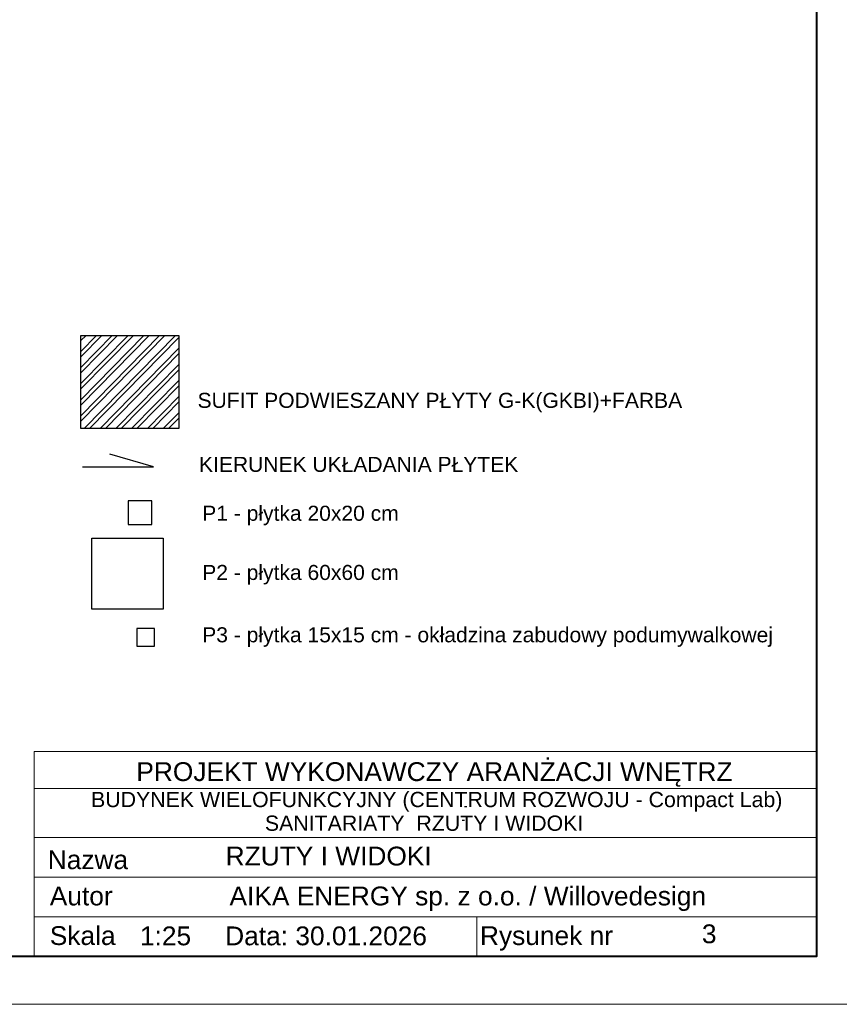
# Model space of a CAD drawing. Header units: centimetres. Extents: x -15121 to 30567, y -60641 to 0.
# Tile 58 of 256: x 5212 to 5904, y -27541 to -26709. Entities that reach past the tile are written whole.
import ezdxf
from ezdxf.enums import TextEntityAlignment as Align

# ---------------------------------------------------------------- set-up
doc = ezdxf.new("R2010")
doc.units = ezdxf.units.CM
doc.header["$LTSCALE"] = 60
doc.layers.add('A Obramowanie', color=7, linetype='Continuous', lineweight=15, plot=False)
doc.layers.add('A Ramka', color=5, linetype='Continuous', lineweight=40)
doc.layers.add('A tabelka ogólna 25', color=7, linetype='Continuous', lineweight=20)
for name, color, linetype in [('AIKA sufity podwieszane', 8, 'Continuous'), ('AIKA widokowe', 7, 'Continuous'), ('AIKA ŚCIANA', 8, 'Continuous')]:
    doc.layers.add(name, color=color, linetype=linetype)
doc.styles.add('Annotative', font='arial.ttf')

msp = doc.modelspace()

# ---------------------------------------------------------------- hatches: boundary and pattern name
at = {"layer": 'AIKA sufity podwieszane', "transparency": 33554610}
h = msp.add_hatch(dxfattribs=at)
h.set_pattern_fill('ANSI32', color=8, angle=0.6)
h.set_pattern_definition([(45.6, (355.382, -1465.765), (-6.8053523, 6.6642933), []), (45.6, (359.872, -1465.718), (-6.8053523, 6.6642933), [])])
h.paths.add_polyline_path([(5346.0829, -27054.4738), (5346.0829, -26975.8698), (5263.5025, -26975.8698), (5263.5025, -27054.4738)])

# ---------------------------------------------------------------- linework, layer by layer
at = {"layer": 'A Obramowanie', "transparency": 33554610}
msp.add_lwpolyline([(5922.788, -27541.1294), (3689.6487, -27541.1294), (3689.6487, -25975.0194), (5922.788, -25975.0194)], close=True, dxfattribs=at)
at = {"layer": 'A Ramka', "transparency": 33554610}
msp.add_lwpolyline([(5885.193, -26015.5744), (3727.2437, -26015.5744), (3727.2437, -27500.5744), (5885.193, -27500.5744)], close=True, dxfattribs=at)
at = {"layer": 'A tabelka ogólna 25', "transparency": 33554610}
for p, q in [((5223.8496, -27327.4361), (5885.193, -27327.4361)), ((5223.8496, -27327.4361), (5223.8496, -27500.5744)), ((5885.193, -27327.4361), (5885.193, -27500.5744)), ((5223.8496, -27400.1278), (5885.193, -27400.1278)), ((5223.8496, -27400.1278), (5885.193, -27400.1278)), ((5223.8496, -27433.61), (5885.193, -27433.61)), ((5223.8496, -27433.61), (5885.193, -27433.61)), ((5223.8496, -27467.0922), (5885.193, -27467.0922)), ((5223.8496, -27467.0922), (5885.193, -27467.0922)), ((5598.0712, -27467.0922), (5598.0712, -27500.5744)), ((5223.8496, -27500.3472), (5885.193, -27500.3472)), ((5223.8496, -27500.3472), (5885.193, -27500.3472))]:
    msp.add_line(p, q, dxfattribs=at)
at = {"layer": 'A tabelka ogólna 25', "linetype": 'ByBlock', "transparency": 33554610}
msp.add_line((5224.2092, -27358.7611), (5885.5526, -27358.7611), dxfattribs=at)
at = {"layer": 'AIKA sufity podwieszane', "color": 7, "transparency": 33554610}
msp.add_lwpolyline([(5263.5025, -26975.8698), (5346.0829, -26975.8698), (5346.0829, -27054.4738), (5263.5025, -27054.4738)], close=True, dxfattribs=at)
at = {"layer": 'AIKA widokowe', "color": 6}
msp.add_lwpolyline([(5264.68, -27086.8177), (5324.68, -27086.8177), (5287.901, -27076.0275)], dxfattribs=at)
at = {"layer": 'AIKA widokowe', "color": 8}
for points in [[(5303.4721, -27135.4865), (5323.4721, -27135.4865), (5323.4721, -27115.4865), (5303.4721, -27115.4865)], [(5272.6806, -27147.0584), (5332.8806, -27147.0584), (5332.8806, -27207.2584), (5272.6806, -27207.2584)], [(5310.6903, -27238.4668), (5325.6903, -27238.4668), (5325.6903, -27223.4668), (5310.6903, -27223.4668)]]:
    msp.add_lwpolyline(points, close=True, dxfattribs=at)
at = {"layer": 'AIKA ŚCIANA'}
for p, q in [((5587.41, -27374.0549), (5589.41, -27374.0549)), ((5585.41, -27385.4604), (5587.41, -27385.4604))]:
    msp.add_line(p, q, dxfattribs=at)

# ---------------------------------------------------------------- texts
at = {"layer": 'A tabelka ogólna 25', "transparency": 33554610, "style": 'Annotative'}
for s, height, p in [('KIERUNEK UKŁADANIA PŁYTEK', 12.727273, (5498.0621, -27078.4049)), ('PROJEKT WYKONAWCZY ARANŻACJI WNĘTRZ', 15.909091, (5562.1156, -27336.5142)), ('BUDYNEK WIELOFUNKCYJNY (CENTRUM ROZWOJU - Compact Lab) ', 12.886364, (5566.5524, -27361.5818))]:
    msp.add_text(s, height=height, dxfattribs=at).set_placement(p, align=Align.TOP_CENTER)
for s, height, p in [('SANITARIATY  RZUTY I WIDOKI', 12.886364, (5418.8662, -27394.477)), ('Nazwa ', 15.90909, (5235.4027, -27426.8766)), ('RZUTY I WIDOKI', 15.909091, (5385.7214, -27423.7793)), ('Autor', 15.90909, (5237.1415, -27457.5295)), ('AIKA ENERGY sp. z o.o. / Willovedesign', 15.909091, (5388.9783, -27457.5295)), ('Skala ', 15.90909, (5237.1415, -27491.0117)), (' 1:25', 15.90909, (5307.1301, -27491.2389)), (' Data: 30.01.2026', 15.909091, (5379.1444, -27491.2389)), (' Rysunek nr ', 15.909091, (5594.4211, -27491.0117)), ('3', 15.9091, (5788.0936, -27489.5035))]:
    msp.add_text(s, height=height, dxfattribs=at).set_placement(p)
at = {"layer": 'A tabelka ogólna 25', "transparency": 33554610, "char_height": 12.727273, "attachment_point": 1, "style": 'Annotative'}
for s, insert in [('{\\C7;\\P\\P\\fArial|b0|i0|c238|p34;SUFIT PODWIESZANY PŁYTY G-K(GKBI)+FARBA}', (5361.9653, -26981.8685)), ('{\\C7;\\P\\PP1 - płytka 20x20 cm}', (5365.9359, -27077.2874)), ('{\\C7;\\P\\PP2 - płytka 60x60 cm}', (5365.9359, -27127.3176)), ('{\\C7;\\P\\PP3 - płytka 15x15 cm - okładzina zabudowy podumywalkowej}', (5365.9359, -27180.0138))]:
    msp.add_mtext(s, dxfattribs=dict(at, insert=insert))

doc.saveas('drawing.dxf')
